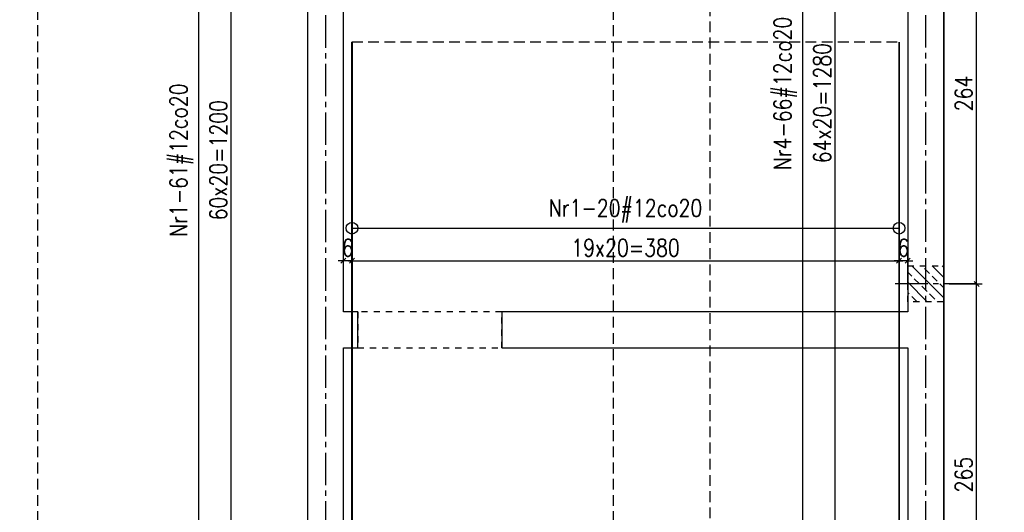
# Model space of a CAD drawing. Extents: x 1815904 to 1900213, y -29904 to -15054.
# Tile 7 of 11: x 1842597 to 1849435, y -25449 to -22028. Entities that reach past the tile are written whole.
import ezdxf

# ---------------------------------------------------------------- set-up
doc = ezdxf.new("R2010")
doc.units = 0
doc.header["$LTSCALE"] = 300
doc.header["$PDMODE"] = 1
for name, pattern in [('CENTER2', [1.125, 0.75, -0.125, 0.125, -0.125]), ('DASHED2', [0.375, 0.25, -0.125]), ('PRZERYWANA', [0.282222, 0.141111, -0.141111])]:
    doc.linetypes.add(name, pattern=pattern)
doc.layers.get('0').update_dxf_attribs({"linetype": 'CONTINUOUS'})
doc.layers.get('Defpoints').update_dxf_attribs({"linetype": 'CONTINUOUS'})
for name, color, linetype in [('11 - opisy TXT2', 4, 'CONTINUOUS'), ('2 - linie odniesienia opisy', 8, 'CONTINUOUS'), ('33 - linia 2', 3, 'CONTINUOUS'), ('44 - osie 2', 6, 'CENTER2'), ('55 - cienka przerywana 2', 1, 'DASHED2'), ('555 - cienka przerywana 3', 1, 'PRZERYWANA')]:
    doc.layers.add(name, color=color, linetype=linetype)
doc.styles.add('TXT2', font='simplex.shx', dxfattribs={"width": 0.8, "height": 120})
doc.dimstyles.new('R1 - centymetry', dxfattribs={"dimtxt": 120, "dimasz": 35, "dimexe": 37.5, "dimexo": 37.5, "dimgap": 20, "dimtad": 0, "dimdec": 0, "dimlfac": 0.1, "dimzin": 0, "dimdsep": 46, "dimtxsty": 'TXT2', "dimblk1": 'OBLIQUE', "dimblk2": 'OBLIQUE', "dimsah": 1, "dimcen": -1.5, "dimdle": 25, "dimclrt": 4, "dimadec": 0, "dimazin": 0, "dimtfac": 0.75, "dimtdec": 0, "dimtix": 1, "dimtmove": 2, "dimatfit": 3, "dimldrblk": 'OBLIQUE', "dimfxl": 200, "dimfxlon": 1, "dimtvp": 0.75, "dimtolj": 1, "dimtzin": 0, "dimarcsym": 0})
doc.dimstyles.new('wym_plyta', dxfattribs={"dimtxt": 120, "dimasz": 2, "dimexe": 17.5, "dimexo": 37.5, "dimgap": 1.5, "dimtad": 0, "dimdec": 0, "dimlfac": 0.1, "dimzin": 0, "dimdsep": 46, "dimtxsty": 'TXT2', "dimblk": 'kolo wym', "dimcen": -3, "dimdle": 12.5, "dimse1": 1, "dimse2": 1, "dimclrt": 4, "dimadec": 0, "dimazin": 0, "dimtfac": 0.75, "dimtdec": 0, "dimtix": 1, "dimtmove": 2, "dimatfit": 3, "dimldrblk": 'OBLIQUE', "dimfxl": 1, "dimtvp": 0.75, "dimtolj": 1, "dimtzin": 0, "dimarcsym": 0})

# ---------------------------------------------------------------- blocks, each defined once
blk = doc.blocks.new('G$CAF9F38F7')
at = {"layer": '2 - linie odniesienia opisy', "transparency": 33554687}
h = blk.add_hatch(dxfattribs=at)
h.set_pattern_fill('ANSI33', color=256, scale=400, angle=180)
h.set_pattern_definition([(135, (2913695.26, 312561.3), (70.710678, 70.710678), []), (135, (2913624.55, 312561.3), (70.710678, 70.710678), [50, -25])])
h.paths.add_polyline_path([(250, 5050), (0, 5050), (0, 5300), (250, 5300)])
at = {"layer": '44 - osie 2'}
blk.add_lwpolyline([(476.1, 5175), (-117.8, 5175)], dxfattribs=at)
at = {"layer": '555 - cienka przerywana 3'}
blk.add_lwpolyline([(250, 5050), (0, 5050), (0, 5300), (250, 5300), (250, 5050)], close=True, dxfattribs=at)
blk = doc.blocks.new('_OBLIQUE')
at = {"color": 0, "linetype": 'ByBlock'}
blk.add_line((-0.5, -0.5), (0.5, 0.5), dxfattribs=at)
blk = doc.blocks.new('*D72')
at = {"layer": '2 - linie odniesienia opisy', "color": 0, "lineweight": -2, "transparency": 16777216}
for p, q in [((1849052.2, -23863), (1849280.5, -23863)), ((1849243, -26538), (1849243, -23838)), ((1849052.2, -26513), (1849280.5, -26513))]:
    blk.add_line(p, q, dxfattribs=at)
at = {"layer": 'Defpoints', "color": 0, "transparency": 16777216}
for p in [(1849014.7, -23863), (1849243, -23863), (1849014.7, -26513)]:
    blk.add_point(p, dxfattribs=at)
at = {"layer": '2 - linie odniesienia opisy', "color": 0, "lineweight": -2, "transparency": 16777216, "xscale": 35, "yscale": 35, "zscale": 35}
for p, rotation in [((1849243, -23863), 90), ((1849243, -26513), 270)]:
    blk.add_blockref('_OBLIQUE', p, dxfattribs=dict(at, rotation=rotation))
at = {"layer": '2 - linie odniesienia opisy', "color": 4, "transparency": 16777216, "insert": (1849153, -25188), "char_height": 120, "attachment_point": 5, "rotation": 90, "style": 'TXT2'}
blk.add_mtext('\\A1;265', dxfattribs=at)
blk = doc.blocks.new('*D73')
at = {"layer": '2 - linie odniesienia opisy', "color": 0, "lineweight": -2, "transparency": 16777216}
for p, q in [((1849243, -23888), (1849243, -21194.5)), ((1849052.2, -21219.5), (1849280.5, -21219.5)), ((1849052.2, -23863), (1849280.5, -23863))]:
    blk.add_line(p, q, dxfattribs=at)
at = {"layer": 'Defpoints', "color": 0, "transparency": 16777216}
for p in [(1849014.7, -21219.5), (1849243, -21219.5), (1849014.7, -23863)]:
    blk.add_point(p, dxfattribs=at)
at = {"layer": '2 - linie odniesienia opisy', "color": 0, "lineweight": -2, "transparency": 16777216, "xscale": 35, "yscale": 35, "zscale": 35}
for p, rotation in [((1849243, -21219.5), 90), ((1849243, -23863), 270)]:
    blk.add_blockref('_OBLIQUE', p, dxfattribs=dict(at, rotation=rotation))
at = {"layer": '2 - linie odniesienia opisy', "color": 4, "transparency": 16777216, "insert": (1849153, -22541.2), "char_height": 120, "attachment_point": 5, "rotation": 90, "style": 'TXT2'}
blk.add_mtext('\\A1;264', dxfattribs=at)
blk = doc.blocks.new('kolo wym')
at = {"layer": '2 - linie odniesienia opisy'}
blk.add_circle((0, 0), 20.3, dxfattribs=at)
blk = doc.blocks.new('*D79')
at = {"layer": '2 - linie odniesienia opisy', "color": 0, "lineweight": -2, "transparency": 16777216}
blk.add_line((1843840.8, -29002.4), (1843840.8, -17006.4), dxfattribs=at)
at = {"layer": 'Defpoints', "color": 0, "transparency": 16777216}
for p in [(1843840.8, -17004.4), (1844547.6, -17004.4), (1844066.7, -29004.4)]:
    blk.add_point(p, dxfattribs=at)
at = {"layer": '2 - linie odniesienia opisy', "color": 0, "lineweight": -2, "transparency": 16777216, "xscale": 2, "yscale": 2, "zscale": 2}
for p, rotation in [((1843840.8, -17004.4), 90), ((1843840.8, -29004.4), 270)]:
    blk.add_blockref('kolo wym', p, dxfattribs=dict(at, rotation=rotation))
at = {"layer": '2 - linie odniesienia opisy', "color": 4, "transparency": 16777216, "insert": (1843720.8, -23004.4), "char_height": 120, "attachment_point": 5, "rotation": 90, "style": 'TXT2'}
blk.add_mtext('\\A1;Nr1-61#12co20', dxfattribs=at)
blk = doc.blocks.new('*D80')
at = {"layer": '2 - linie odniesienia opisy', "color": 0, "lineweight": -2, "transparency": 16777216}
for p, q in [((1844166.7, -17004.4), (1844029.2, -17004.4)), ((1844066.7, -29029.4), (1844066.7, -16979.4)), ((1844166.7, -29004.4), (1844029.2, -29004.4))]:
    blk.add_line(p, q, dxfattribs=at)
at = {"layer": 'Defpoints', "color": 0, "transparency": 16777216}
for p in [(1844066.7, -17004.4), (1844792.1, -17004.4), (1844792.1, -29004.4)]:
    blk.add_point(p, dxfattribs=at)
at = {"layer": '2 - linie odniesienia opisy', "color": 0, "lineweight": -2, "transparency": 16777216, "xscale": 35, "yscale": 35, "zscale": 35}
for p, rotation in [((1844066.7, -17004.4), 90), ((1844066.7, -29004.4), 270)]:
    blk.add_blockref('_OBLIQUE', p, dxfattribs=dict(at, rotation=rotation))
at = {"layer": '2 - linie odniesienia opisy', "color": 4, "transparency": 16777216, "insert": (1843976.7, -23004.4), "char_height": 120, "attachment_point": 5, "rotation": 90, "style": 'TXT2'}
blk.add_mtext('\\A1;60x20=1200', dxfattribs=at)
blk = doc.blocks.new('*D83')
at = {"layer": '2 - linie odniesienia opisy', "color": 0, "lineweight": -2, "transparency": 16777216}
blk.add_line((1844906.7, -23476.3), (1848702.7, -23476.3), dxfattribs=at)
at = {"layer": 'Defpoints', "color": 0, "transparency": 16777216}
for p in [(1848704.7, -23476.3), (1844904.7, -23702.1), (1848704.7, -24183)]:
    blk.add_point(p, dxfattribs=at)
at = {"layer": '2 - linie odniesienia opisy', "color": 0, "lineweight": -2, "transparency": 16777216, "xscale": 2, "yscale": 2, "zscale": 2, "rotation": 180}
blk.add_blockref('kolo wym', (1844904.7, -23476.3), dxfattribs=at)
at = {"layer": '2 - linie odniesienia opisy', "color": 0, "lineweight": -2, "transparency": 16777216, "xscale": 2, "yscale": 2, "zscale": 2}
blk.add_blockref('kolo wym', (1848704.7, -23476.3), dxfattribs=at)
at = {"layer": '2 - linie odniesienia opisy', "color": 4, "transparency": 16777216, "insert": (1846804.7, -23356.3), "char_height": 120, "attachment_point": 5, "style": 'TXT2'}
blk.add_mtext('\\A1;Nr1-20#12co20', dxfattribs=at)
blk = doc.blocks.new('*D84')
at = {"layer": '2 - linie odniesienia opisy', "color": 0, "lineweight": -2, "transparency": 16777216}
for p, q in [((1844879.7, -23702.1), (1848729.7, -23702.1)), ((1844904.7, -23802.1), (1844904.7, -23664.6)), ((1848704.7, -23802.1), (1848704.7, -23664.6))]:
    blk.add_line(p, q, dxfattribs=at)
at = {"layer": 'Defpoints', "color": 0, "transparency": 16777216}
for p in [(1848704.7, -23702.1), (1844904.7, -24427.5), (1848704.7, -24427.5)]:
    blk.add_point(p, dxfattribs=at)
at = {"layer": '2 - linie odniesienia opisy', "color": 0, "lineweight": -2, "transparency": 16777216, "xscale": 35, "yscale": 35, "zscale": 35, "rotation": 180}
blk.add_blockref('_OBLIQUE', (1844904.7, -23702.1), dxfattribs=at)
at = {"layer": '2 - linie odniesienia opisy', "color": 0, "lineweight": -2, "transparency": 16777216, "xscale": 35, "yscale": 35, "zscale": 35}
blk.add_blockref('_OBLIQUE', (1848704.7, -23702.1), dxfattribs=at)
at = {"layer": '2 - linie odniesienia opisy', "color": 4, "transparency": 16777216, "insert": (1846804.7, -23612.1), "char_height": 120, "attachment_point": 5, "style": 'TXT2'}
blk.add_mtext('\\A1;19x20=380', dxfattribs=at)
blk = doc.blocks.new('*D85')
at = {"layer": '2 - linie odniesienia opisy', "color": 0, "lineweight": -2, "transparency": 16777216}
for p, q in [((1844844.7, -23702.1), (1844809.7, -23702.1)), ((1844844.7, -23902.1), (1844844.7, -23664.6)), ((1844904.7, -23702.1), (1844844.7, -23702.1)), ((1844904.7, -23902.1), (1844904.7, -23664.6)), ((1844904.7, -23702.1), (1844939.7, -23702.1))]:
    blk.add_line(p, q, dxfattribs=at)
at = {"layer": 'Defpoints', "color": 0, "transparency": 16777216}
for p in [(1844844.7, -23702.1), (1844844.7, -24058), (1844904.7, -24058)]:
    blk.add_point(p, dxfattribs=at)
at = {"layer": '2 - linie odniesienia opisy', "color": 0, "lineweight": -2, "transparency": 16777216, "xscale": 35, "yscale": 35, "zscale": 35}
blk.add_blockref('_OBLIQUE', (1844844.7, -23702.1), dxfattribs=at)
at = {"layer": '2 - linie odniesienia opisy', "color": 0, "lineweight": -2, "transparency": 16777216, "xscale": 35, "yscale": 35, "zscale": 35, "rotation": 180}
blk.add_blockref('_OBLIQUE', (1844904.7, -23702.1), dxfattribs=at)
at = {"layer": '2 - linie odniesienia opisy', "color": 4, "transparency": 16777216, "insert": (1844874.7, -23612.1), "char_height": 120, "attachment_point": 5, "style": 'TXT2'}
blk.add_mtext('\\A1;6', dxfattribs=at)
blk = doc.blocks.new('*D86')
at = {"layer": '2 - linie odniesienia opisy', "color": 0, "lineweight": -2, "transparency": 16777216}
for p, q in [((1848704.7, -23702.1), (1848669.7, -23702.1)), ((1848704.7, -23902.1), (1848704.7, -23664.6)), ((1848764.7, -23702.1), (1848704.7, -23702.1)), ((1848764.7, -23902.1), (1848764.7, -23664.6)), ((1848764.7, -23702.1), (1848799.7, -23702.1))]:
    blk.add_line(p, q, dxfattribs=at)
at = {"layer": 'Defpoints', "color": 0, "transparency": 16777216}
for p in [(1848704.7, -23702.1), (1848704.7, -24058), (1848764.7, -24058)]:
    blk.add_point(p, dxfattribs=at)
at = {"layer": '2 - linie odniesienia opisy', "color": 0, "lineweight": -2, "transparency": 16777216, "xscale": 35, "yscale": 35, "zscale": 35}
blk.add_blockref('_OBLIQUE', (1848704.7, -23702.1), dxfattribs=at)
at = {"layer": '2 - linie odniesienia opisy', "color": 0, "lineweight": -2, "transparency": 16777216, "xscale": 35, "yscale": 35, "zscale": 35, "rotation": 180}
blk.add_blockref('_OBLIQUE', (1848764.7, -23702.1), dxfattribs=at)
at = {"layer": '2 - linie odniesienia opisy', "color": 4, "transparency": 16777216, "insert": (1848734.7, -23612.1), "char_height": 120, "attachment_point": 5, "style": 'TXT2'}
blk.add_mtext('\\A1;6', dxfattribs=at)
blk = doc.blocks.new('*D117')
at = {"layer": '2 - linie odniesienia opisy', "color": 0, "lineweight": -2, "transparency": 16777216}
blk.add_line((1848035.1, -29002.4), (1848035.1, -16080), dxfattribs=at)
at = {"layer": 'Defpoints', "color": 0, "transparency": 16777216}
for p in [(1848035.1, -16078), (1848741.8, -16078), (1848260.9, -29004.4)]:
    blk.add_point(p, dxfattribs=at)
at = {"layer": '2 - linie odniesienia opisy', "color": 0, "lineweight": -2, "transparency": 16777216, "xscale": 2, "yscale": 2, "zscale": 2}
for p, rotation in [((1848035.1, -16078), 90), ((1848035.1, -29004.4), 270)]:
    blk.add_blockref('kolo wym', p, dxfattribs=dict(at, rotation=rotation))
at = {"layer": '2 - linie odniesienia opisy', "color": 4, "transparency": 16777216, "insert": (1847915.1, -22541.2), "char_height": 120, "attachment_point": 5, "rotation": 90, "style": 'TXT2'}
blk.add_mtext('\\A1;Nr4-66#12co20', dxfattribs=at)
blk = doc.blocks.new('*D118')
at = {"layer": '2 - linie odniesienia opisy', "color": 0, "lineweight": -2, "transparency": 16777216}
for p, q in [((1848260.9, -29033), (1848260.9, -16183)), ((1848360.9, -16208), (1848223.4, -16208)), ((1848360.9, -29008), (1848223.4, -29008))]:
    blk.add_line(p, q, dxfattribs=at)
at = {"layer": 'Defpoints', "color": 0, "transparency": 16777216}
for p in [(1848260.9, -16208), (1848764.7, -16208), (1848764.7, -29008)]:
    blk.add_point(p, dxfattribs=at)
at = {"layer": '2 - linie odniesienia opisy', "color": 0, "lineweight": -2, "transparency": 16777216, "xscale": 35, "yscale": 35, "zscale": 35}
for p, rotation in [((1848260.9, -16208), 90), ((1848260.9, -29008), 270)]:
    blk.add_blockref('_OBLIQUE', p, dxfattribs=dict(at, rotation=rotation))
at = {"layer": '2 - linie odniesienia opisy', "color": 4, "transparency": 16777216, "insert": (1848170.9, -22608), "char_height": 120, "attachment_point": 5, "rotation": 90, "style": 'TXT2'}
blk.add_mtext('\\A1;64x20=1280', dxfattribs=at)
blk = doc.blocks.new('A$C6F0046A3')
at = {"layer": '44 - osie 2'}
for p, q in [((4625, 459), (4625, -13491)), ((8794, 460), (8794, -13490))]:
    blk.add_line(p, q, dxfattribs=at)

msp = doc.modelspace()

# ---------------------------------------------------------------- linework, layer by layer
at = {"layer": '2 - linie odniesienia opisy'}
for points in [[(1848764.7, -16044.5), (1848764.7, -24058), (1845944.7, -24058), (1845944.7, -24308), (1848764.7, -24308), (1848764.7, -27688), (1849014.7, -27688), (1849014.7, -15794.5)], [(1844594.7, -19089.4), (1844594.7, -24308), (1844594.7, -26108), (1844594.7, -26108), (1844594.7, -26358), (1844594.7, -26358), (1844594.7, -26438), (1844844.7, -26438), (1844844.7, -24308), (1844944.7, -24308), (1844944.7, -24058), (1844844.7, -24058), (1844844.7, -18839.4)]]:
    msp.add_lwpolyline(points, dxfattribs=at)
at = {"layer": '2 - linie odniesienia opisy', "const_width": 12}
for points in [[(1844904.7, -22183), (1844904.7, -26183)], [(1848704.7, -22183), (1848704.7, -26183)]]:
    msp.add_lwpolyline(points, dxfattribs=at)
at = {"layer": '2 - linie odniesienia opisy', "linetype": 'PRZERYWANA'}
msp.add_lwpolyline([(1845944.7, -24058), (1844944.7, -24058), (1844944.7, -24308), (1845944.7, -24308)], close=True, dxfattribs=at)
at = {"layer": '33 - linia 2'}
msp.add_lwpolyline([(1839844.7, -15794.5), (1849014.7, -15794.5), (1849014.7, -29288), (1839844.7, -29288)], close=True, dxfattribs=at)
at = {"layer": '55 - cienka przerywana 2'}
for p, q in [((1847389.7, -16078), (1847389.7, -29008)), ((1842719.7, -17004.4), (1842719.7, -29004.4)), ((1846719.7, -17004.4), (1846719.7, -29004.4)), ((1844904.7, -22183), (1848704.7, -22183))]:
    msp.add_line(p, q, dxfattribs=at)

# ---------------------------------------------------------------- block references
at = {"layer": '2 - linie odniesienia opisy'}
for name, p in [('A$C6F0046A3', (1840094.7, -16044.5)), ('G$CAF9F38F7', (1848764.7, -29038))]:
    msp.add_blockref(name, p, dxfattribs=at)

# ---------------------------------------------------------------- texts
at = {"layer": '11 - opisy TXT2', "insert": (1831490.3, -22279.4), "char_height": 120, "width": 4333.355, "attachment_point": 1, "style": 'TXT2'}
msp.add_mtext('\\pi-360,l360,t360;{\\H1.5x;\\C2;UWAGI:\\P}1.^IRysunek rozpatrywać łącznie z projektem architektury, opisem technicznym konstrukcji oraz pozostałymi opracowaniami branżowymi.\\P2.^IBeton należy zagęszczać mechanicznie.\\P3.^IPręty rozdzielcze łączyć na zakład min.40cm.\\P4.^IOtulina zbrojenia 2.5cm.\\P5.^IPręty na zakładach układać mijankowo.', dxfattribs=at)

# ---------------------------------------------------------------- dimensions: what is measured, and where the dimension line sits
at = {"layer": '2 - linie odniesienia opisy'}
for base, p1, p2, text, dimstyle, override, picture, middle in [((1848035.1, -16078), (1848260.9, -29004.4), (1848741.8, -16078), 'Nr4-66#12co20', 'wym_plyta', {"dimtxsty": 'TXT2', "dimldrblk": 'OBLIQUE', "dimtolj": 1}, '*D117', (1847915.1, -22541.2)), ((1848260.9, -16208), (1848764.7, -29008), (1848764.7, -16208), '64x20=<>', 'R1 - centymetry', {"dimlfac": 0.1, "dimtxsty": 'TXT2', "dimfxl": 100, "dimtolj": 1}, '*D118', (1848170.9, -22608)), ((1843840.8, -17004.4), (1844066.7, -29004.4), (1844547.6, -17004.4), 'Nr1-61#12co20', 'wym_plyta', {"dimtxsty": 'TXT2', "dimldrblk": 'OBLIQUE', "dimtolj": 1}, '*D79', (1843720.8, -23004.4)), ((1844066.7, -17004.4), (1844792.1, -29004.4), (1844792.1, -17004.4), '60x20=<>', 'R1 - centymetry', {"dimlfac": 0.1, "dimtxsty": 'TXT2', "dimfxl": 100, "dimtolj": 1}, '*D80', (1843976.7, -23004.4))]:
    dim = msp.add_linear_dim(base=base, p1=p1, p2=p2, angle=90, text=text, dimstyle=dimstyle, override=override, dxfattribs=at)
    dim.commit()
    dim.dimension.update_dxf_attribs({"geometry": picture, "text_midpoint": middle})
for base, p1, p2, picture, middle in [((1849243, -21219.5), (1849014.7, -23863), (1849014.7, -21219.5), '*D73', (1849153, -22541.2)), ((1849243, -23863), (1849014.7, -26513), (1849014.7, -23863), '*D72', (1849153, -25188))]:
    dim = msp.add_linear_dim(base=base, p1=p1, p2=p2, angle=90, dimstyle='R1 - centymetry', override={"dimlfac": 0.1}, dxfattribs=at)
    dim.commit()
    dim.dimension.update_dxf_attribs({"geometry": picture, "text_midpoint": middle})
for base, p1, p2, text, dimstyle, override, picture, middle in [((1848704.7, -23476.3), (1844904.7, -23702.1), (1848704.7, -24183), 'Nr1-20#12co20', 'wym_plyta', {"dimtxsty": 'TXT2', "dimldrblk": 'OBLIQUE', "dimtolj": 1}, '*D83', (1846804.7, -23356.3)), ((1848704.7, -23702.1), (1844904.7, -24427.5), (1848704.7, -24427.5), '19x20=<>', 'R1 - centymetry', {"dimlfac": 0.1, "dimtxsty": 'TXT2', "dimfxl": 100, "dimtolj": 1}, '*D84', (1846804.7, -23612.1))]:
    dim = msp.add_linear_dim(base=base, p1=p1, p2=p2, text=text, dimstyle=dimstyle, override=override, dxfattribs=at)
    dim.commit()
    dim.dimension.update_dxf_attribs({"geometry": picture, "text_midpoint": middle})
for base, p1, p2, picture, middle in [((1844844.7, -23702.1), (1844904.7, -24058), (1844844.7, -24058), '*D85', (1844874.7, -23612.1)), ((1848704.7, -23702.1), (1848764.7, -24058), (1848704.7, -24058), '*D86', (1848734.7, -23612.1))]:
    dim = msp.add_linear_dim(base=base, p1=p1, p2=p2, dimstyle='R1 - centymetry', override={"dimlfac": 0.1}, dxfattribs=at)
    dim.commit()
    dim.dimension.update_dxf_attribs({"geometry": picture, "text_midpoint": middle})

doc.saveas('drawing.dxf')
